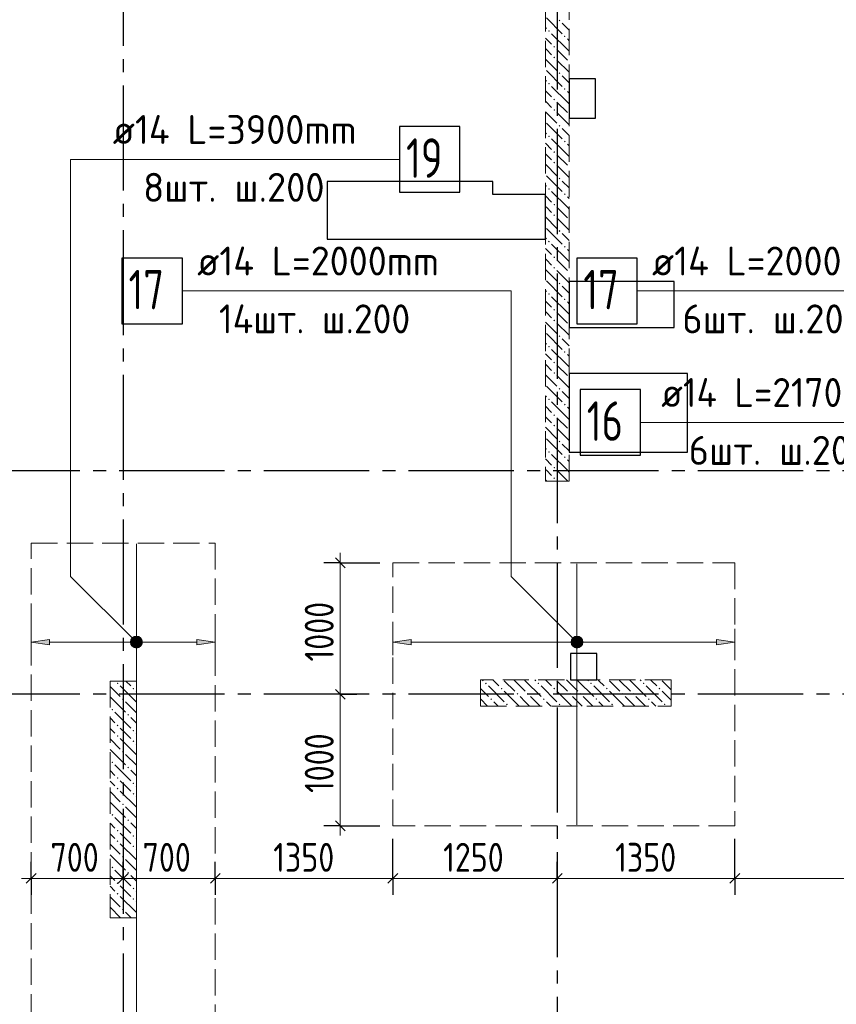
# Model space of a CAD drawing. Header units: millimetres. Extents: x 0 to 61017, y 0 to 42000.
# Tile 16 of 24: x 30752 to 36962, y 24742 to 32230. Entities that reach past the tile are written whole.
import ezdxf

# ---------------------------------------------------------------- set-up
doc = ezdxf.new("R2010")
doc.units = ezdxf.units.MM
doc.linetypes.add('______2', pattern=[270, 200, -70])
doc.linetypes.add('______5', pattern=[1100, 800, -100, 100, -100])
for name, color, linetype, lineweight in [('Standard', 7, 'Continuous', 25), ('ДОП Верх по У', 7, 'Continuous', 25), ('ЖБ Пилон', 180, 'Continuous', 25), ('Оси', 40, '______5', 18), ('Позиционная метка номер позиции', 7, 'Continuous', 13), ('Примечания', 7, 'Continuous', 25)]:
    doc.layers.add(name, color=color, linetype=linetype, lineweight=lineweight)
doc.layers.add('ЖБ Перекрытие верхний уровень', color=7, linetype='Continuous', lineweight=25, true_color=0xe0e0ff)
doc.layers.add('ЖБ Стена верхний уровень', color=7, linetype='Continuous', lineweight=25, true_color=0x006e00)
doc.styles.add('GOST 2.304-81', font='txt')
doc.styles.add('ISOCPEUR', font='txt')

msp = doc.modelspace()

# ---------------------------------------------------------------- hatches: boundary and pattern name
at = {"layer": 'ДОП Верх по У', "linetype": 'Continuous', "lineweight": 13, "transparency": 33554687}
for points in [[(30980, 27476.8), (30840, 27496.8), (30980, 27516.8)], [(33730, 27476.8), (33590, 27496.8), (33730, 27516.8)]]:
    msp.add_hatch(color=7, dxfattribs=at).paths.add_polyline_path(points, flags=16)
for points in [[(31607.7, 27478.1), (31607.7, 27515.6), (31602.5, 27496.8)], [(31607.7, 27515.6), (31621.2, 27464.6), (31621.2, 27529.1)], [(31607.7, 27515.6), (31607.7, 27478.1), (31621.2, 27464.6)], [(31621.2, 27529.1), (31640, 27459.3), (31640, 27534.3)], [(31621.2, 27529.1), (31621.2, 27464.6), (31640, 27459.3)], [(31640, 27534.3), (31640, 27459.3), (31658.7, 27464.6)], [(31640, 27534.3), (31658.7, 27464.6), (31658.7, 27529.1)], [(31658.7, 27529.1), (31658.7, 27464.6), (31672.2, 27478.1)], [(31658.7, 27529.1), (31672.2, 27478.1), (31672.2, 27515.6)], [(31672.2, 27515.6), (31672.2, 27478.1), (31677.5, 27496.8)], [(32100, 27476.8), (32240, 27496.8), (32100, 27516.8)], [(34957.7, 27478.1), (34957.7, 27515.6), (34952.5, 27496.8)], [(34957.7, 27515.6), (34971.2, 27464.6), (34971.2, 27529.1)], [(34957.7, 27515.6), (34957.7, 27478.1), (34971.2, 27464.6)], [(34971.2, 27529.1), (34990, 27459.3), (34990, 27534.3)], [(34971.2, 27529.1), (34971.2, 27464.6), (34990, 27459.3)], [(34990, 27534.3), (34990, 27459.3), (35008.7, 27464.6)], [(34990, 27534.3), (35008.7, 27464.6), (35008.7, 27529.1)], [(35008.7, 27529.1), (35008.7, 27464.6), (35022.2, 27478.1)], [(35008.7, 27529.1), (35022.2, 27478.1), (35022.2, 27515.6)], [(35022.2, 27515.6), (35022.2, 27478.1), (35027.5, 27496.8)], [(36050, 27476.8), (36190, 27496.8), (36050, 27516.8)]]:
    msp.add_hatch(color=7, dxfattribs=at).paths.add_polyline_path(points)
at = {"layer": 'ЖБ Пилон', "linetype": 'Continuous', "lineweight": 18, "transparency": 33554687}
for points in [[(31490.5, 27183.1), (31496.9, 27189.6), (31503.4, 27183.1), (31496.9, 27176.6)], [(34290.5, 27183.1), (34296.9, 27189.6), (34303.4, 27183.1), (34296.9, 27176.6)], [(34690.5, 27183.1), (34696.9, 27189.6), (34703.4, 27183.1), (34696.9, 27176.6)], [(35090.5, 27183.1), (35096.9, 27189.6), (35103.4, 27183.1), (35096.9, 27176.6)], [(35490.5, 27183.1), (35496.9, 27189.6), (35503.4, 27183.1), (35496.9, 27176.6)], [(31610.4, 27143.1), (31616.9, 27149.6), (31623.4, 27143.1), (31616.9, 27136.6)], [(34410.4, 27143.1), (34416.9, 27149.6), (34423.4, 27143.1), (34416.9, 27136.6)], [(34530.5, 27103.1), (34537, 27109.6), (34543.5, 27103.1), (34537, 27096.6)], [(34610.4, 27103.1), (34616.9, 27109.6), (34623.4, 27103.1), (34616.9, 27096.6)], [(34810.4, 27143.1), (34816.9, 27149.6), (34823.4, 27143.1), (34816.9, 27136.6)], [(34930.5, 27103.1), (34937, 27109.6), (34943.5, 27103.1), (34937, 27096.6)], [(35010.4, 27103.1), (35016.9, 27109.6), (35023.4, 27103.1), (35016.9, 27096.6)], [(35210.4, 27143.1), (35216.9, 27149.6), (35223.4, 27143.1), (35216.9, 27136.6)], [(35330.5, 27103.1), (35337, 27109.6), (35343.5, 27103.1), (35337, 27096.6)], [(35410.4, 27103.1), (35416.9, 27109.6), (35423.4, 27103.1), (35416.9, 27096.6)], [(35610.4, 27143.1), (35616.9, 27149.6), (35623.4, 27143.1), (35616.9, 27136.6)], [(31530.5, 27063.1), (31537, 27069.6), (31543.5, 27063.1), (31537, 27056.6)], [(34330.5, 27063.1), (34337, 27069.6), (34343.5, 27063.1), (34337, 27056.6)], [(34450.5, 27023.1), (34457, 27029.6), (34463.5, 27023.1), (34457, 27016.6)], [(34730.5, 27063.1), (34737, 27069.6), (34743.5, 27063.1), (34737, 27056.6)], [(34850.5, 27023.1), (34857, 27029.6), (34863.5, 27023.1), (34857, 27016.6)], [(35130.5, 27063.1), (35137, 27069.6), (35143.5, 27063.1), (35137, 27056.6)], [(35250.5, 27023.1), (35257, 27029.6), (35263.5, 27023.1), (35257, 27016.6)], [(35530.5, 27063.1), (35537, 27069.6), (35543.5, 27063.1), (35537, 27056.6)], [(35650.5, 27023.1), (35657, 27029.6), (35663.5, 27023.1), (35657, 27016.6)], [(31450.5, 26983.1), (31457, 26989.6), (31463.5, 26983.1), (31457, 26976.6)], [(31570.5, 26943.1), (31577, 26949.6), (31583.4, 26943.1), (31577, 26936.6)], [(31490.5, 26863.1), (31496.9, 26869.6), (31503.4, 26863.1), (31496.9, 26856.6)], [(31610.4, 26823.1), (31616.9, 26829.6), (31623.4, 26823.1), (31616.9, 26816.6)], [(31490.5, 26783.1), (31496.9, 26789.6), (31503.4, 26783.1), (31496.9, 26776.6)], [(31610.4, 26743.1), (31616.9, 26749.6), (31623.4, 26743.1), (31616.9, 26736.6)], [(31530.5, 26663.1), (31537, 26669.6), (31543.5, 26663.1), (31537, 26656.6)], [(31450.5, 26583.1), (31457, 26589.6), (31463.5, 26583.1), (31457, 26576.6)], [(31570.5, 26543.1), (31577, 26549.6), (31583.4, 26543.1), (31577, 26536.6)], [(31490.5, 26463.1), (31496.9, 26469.6), (31503.4, 26463.1), (31496.9, 26456.6)], [(31490.5, 26383.1), (31496.9, 26389.6), (31503.4, 26383.1), (31496.9, 26376.6)], [(31610.4, 26423.1), (31616.9, 26429.6), (31623.4, 26423.1), (31616.9, 26416.6)], [(31610.4, 26343.1), (31616.9, 26349.6), (31623.4, 26343.1), (31616.9, 26336.6)], [(31530.5, 26263.1), (31537, 26269.6), (31543.5, 26263.1), (31537, 26256.6)], [(31450.5, 26183.1), (31457, 26189.6), (31463.5, 26183.1), (31457, 26176.6)], [(31570.5, 26143.1), (31577, 26149.6), (31583.4, 26143.1), (31577, 26136.6)], [(31490.5, 26063.1), (31496.9, 26069.6), (31503.4, 26063.1), (31496.9, 26056.6)], [(31490.5, 25983.1), (31496.9, 25989.6), (31503.4, 25983.1), (31496.9, 25976.6)], [(31610.4, 26023.1), (31616.9, 26029.6), (31623.4, 26023.1), (31616.9, 26016.6)], [(31610.4, 25943.1), (31616.9, 25949.6), (31623.4, 25943.1), (31616.9, 25936.6)], [(31530.5, 25863.1), (31537, 25869.6), (31543.5, 25863.1), (31537, 25856.6)], [(31450.5, 25783.1), (31457, 25789.6), (31463.5, 25783.1), (31457, 25776.6)], [(31570.5, 25743.1), (31577, 25749.6), (31583.4, 25743.1), (31577, 25736.6)], [(31490.5, 25663.1), (31496.9, 25669.6), (31503.4, 25663.1), (31496.9, 25656.6)], [(31610.4, 25623.1), (31616.9, 25629.6), (31623.4, 25623.1), (31616.9, 25616.6)], [(31490.5, 25583.1), (31496.9, 25589.6), (31503.4, 25583.1), (31496.9, 25576.6)], [(31610.4, 25543.1), (31616.9, 25549.6), (31623.4, 25543.1), (31616.9, 25536.6)], [(31530.5, 25463.1), (31537, 25469.6), (31543.5, 25463.1), (31537, 25456.6)]]:
    msp.add_hatch(color=7, dxfattribs=at).paths.add_polyline_path(points, flags=16)
at = {"layer": 'ЖБ Стена верхний уровень', "linetype": 'Continuous', "lineweight": 18, "transparency": 33554687}
for points in [[(34850.5, 32223.1), (34857, 32229.6), (34863.5, 32223.1), (34857, 32216.6)], [(34770.5, 32143.1), (34777, 32149.6), (34783.4, 32143.1), (34777, 32136.6)], [(34890.5, 32103.1), (34896.9, 32109.6), (34903.4, 32103.1), (34896.9, 32096.6)], [(34810.4, 32023.1), (34816.9, 32029.6), (34823.4, 32023.1), (34816.9, 32016.6)], [(34810.4, 31943.1), (34816.9, 31949.6), (34823.4, 31943.1), (34816.9, 31936.6)], [(34850.5, 31823.1), (34857, 31829.6), (34863.5, 31823.1), (34857, 31816.6)], [(34770.5, 31743.1), (34777, 31749.6), (34783.4, 31743.1), (34777, 31736.6)], [(34890.5, 31703.1), (34896.9, 31709.6), (34903.4, 31703.1), (34896.9, 31696.6)], [(34810.4, 31623.1), (34816.9, 31629.6), (34823.4, 31623.1), (34816.9, 31616.6)], [(34810.4, 31543.1), (34816.9, 31549.6), (34823.4, 31543.1), (34816.9, 31536.6)], [(34850.5, 31423.1), (34857, 31429.6), (34863.5, 31423.1), (34857, 31416.6)], [(34770.5, 31343.1), (34777, 31349.6), (34783.4, 31343.1), (34777, 31336.6)], [(34890.5, 31303.1), (34896.9, 31309.6), (34903.4, 31303.1), (34896.9, 31296.6)], [(34810.4, 31223.1), (34816.9, 31229.6), (34823.4, 31223.1), (34816.9, 31216.6)], [(34810.4, 31143.1), (34816.9, 31149.6), (34823.4, 31143.1), (34816.9, 31136.6)], [(34850.5, 31023.1), (34857, 31029.6), (34863.5, 31023.1), (34857, 31016.6)], [(34770.5, 30943.1), (34777, 30949.6), (34783.4, 30943.1), (34777, 30936.6)], [(34890.5, 30903.1), (34896.9, 30909.6), (34903.4, 30903.1), (34896.9, 30896.6)], [(34810.4, 30823.1), (34816.9, 30829.6), (34823.4, 30823.1), (34816.9, 30816.6)], [(34810.4, 30743.1), (34816.9, 30749.6), (34823.4, 30743.1), (34816.9, 30736.6)], [(34850.5, 30623.1), (34857, 30629.6), (34863.5, 30623.1), (34857, 30616.6)], [(34770.5, 30543.1), (34777, 30549.6), (34783.4, 30543.1), (34777, 30536.6)], [(34890.5, 30503.1), (34896.9, 30509.6), (34903.4, 30503.1), (34896.9, 30496.6)], [(34810.4, 30423.1), (34816.9, 30429.6), (34823.4, 30423.1), (34816.9, 30416.6)], [(34810.4, 30343.1), (34816.9, 30349.6), (34823.4, 30343.1), (34816.9, 30336.6)], [(34850.5, 30223.1), (34857, 30229.6), (34863.5, 30223.1), (34857, 30216.6)], [(34770.5, 30143.1), (34777, 30149.6), (34783.4, 30143.1), (34777, 30136.6)], [(34890.5, 30103.1), (34896.9, 30109.6), (34903.4, 30103.1), (34896.9, 30096.6)], [(34810.4, 30023.1), (34816.9, 30029.6), (34823.4, 30023.1), (34816.9, 30016.6)], [(34810.4, 29943.1), (34816.9, 29949.6), (34823.4, 29943.1), (34816.9, 29936.6)], [(34850.5, 29823.1), (34857, 29829.6), (34863.5, 29823.1), (34857, 29816.6)], [(34770.5, 29743.1), (34777, 29749.6), (34783.4, 29743.1), (34777, 29736.6)], [(34890.5, 29703.1), (34896.9, 29709.6), (34903.4, 29703.1), (34896.9, 29696.6)], [(34810.4, 29623.1), (34816.9, 29629.6), (34823.4, 29623.1), (34816.9, 29616.6)], [(34810.4, 29543.1), (34816.9, 29549.6), (34823.4, 29543.1), (34816.9, 29536.6)], [(34850.5, 29423.1), (34857, 29429.6), (34863.5, 29423.1), (34857, 29416.6)], [(34770.5, 29343.1), (34777, 29349.6), (34783.4, 29343.1), (34777, 29336.6)], [(34890.5, 29303.1), (34896.9, 29309.6), (34903.4, 29303.1), (34896.9, 29296.6)], [(34810.4, 29223.1), (34816.9, 29229.6), (34823.4, 29223.1), (34816.9, 29216.6)], [(34810.4, 29143.1), (34816.9, 29149.6), (34823.4, 29143.1), (34816.9, 29136.6)], [(34850.5, 29023.1), (34857, 29029.6), (34863.5, 29023.1), (34857, 29016.6)], [(34770.5, 28943.1), (34777, 28949.6), (34783.4, 28943.1), (34777, 28936.6)], [(34890.5, 28903.1), (34896.9, 28909.6), (34903.4, 28903.1), (34896.9, 28896.6)], [(34810.4, 28823.1), (34816.9, 28829.6), (34823.4, 28823.1), (34816.9, 28816.6)], [(34810.4, 28743.1), (34816.9, 28749.6), (34823.4, 28743.1), (34816.9, 28736.6)]]:
    msp.add_hatch(color=7, dxfattribs=at).paths.add_polyline_path(points, flags=16)
at = {"layer": 'Позиционная метка номер позиции', "linetype": 'Continuous', "lineweight": 13, "transparency": 33554687}
for points in [[(31608.2, 27465), (31651.4, 27540.1), (31596.7, 27485.4)], [(31596.7, 27485.4), (31651.4, 27540.1), (31628.5, 27540.1)], [(31596.7, 27485.4), (31628.5, 27540.1), (31596.7, 27508.3)], [(31596.7, 27508.3), (31628.5, 27540.1), (31608.2, 27528.6)], [(31608.2, 27465), (31671.8, 27528.6), (31651.4, 27540.1)], [(31628.5, 27453.6), (31671.8, 27528.6), (31608.2, 27465)], [(31628.5, 27453.6), (31683.3, 27508.3), (31671.8, 27528.6)], [(31651.4, 27453.6), (31683.3, 27508.3), (31628.5, 27453.6)], [(31651.4, 27453.6), (31683.3, 27485.4), (31683.3, 27508.3)], [(31683.3, 27485.4), (31651.4, 27453.6), (31671.8, 27465)], [(34958.2, 27465), (35001.5, 27540.1), (34946.7, 27485.4)], [(34946.7, 27485.4), (35001.5, 27540.1), (34978.5, 27540.1)], [(34946.7, 27485.4), (34978.5, 27540.1), (34946.7, 27508.3)], [(34946.7, 27508.3), (34978.5, 27540.1), (34958.2, 27528.6)], [(34958.2, 27465), (35021.8, 27528.6), (35001.5, 27540.1)], [(34978.5, 27453.6), (35021.8, 27528.6), (34958.2, 27465)], [(34978.5, 27453.6), (35033.3, 27508.3), (35021.8, 27528.6)], [(35001.5, 27453.6), (35033.3, 27508.3), (34978.5, 27453.6)], [(35001.5, 27453.6), (35033.3, 27485.4), (35033.3, 27508.3)], [(35033.3, 27485.4), (35001.5, 27453.6), (35021.8, 27465)]]:
    msp.add_hatch(color=7, dxfattribs=at).paths.add_polyline_path(points)

# ---------------------------------------------------------------- linework, layer by layer
at = {"layer": 'Standard', "color": 7, "linetype": 'Continuous', "lineweight": 25, "transparency": 33554687}
for p, q in [((34930, 31780), (34930, 31480)), ((35130, 31780), (34930, 31780)), ((35130, 31480), (35130, 31780)), ((34930, 31480), (35130, 31480)), ((33090, 31000), (33090, 30560)), ((34350, 31000), (33090, 31000)), ((34350, 30900), (34350, 31000)), ((34750, 30900), (34350, 30900)), ((34750, 30560), (34750, 30900)), ((33090, 30560), (34750, 30560)), ((34930, 30240), (34930, 29890)), ((35730, 30240), (34930, 30240)), ((35730, 29890), (35730, 30240)), ((34930, 29890), (35730, 29890)), ((34930, 29540), (34930, 28940)), ((35830, 29540), (34930, 29540)), ((35830, 28940), (35830, 29540)), ((34930, 28940), (35830, 28940)), ((33152.5, 28137.5), (33227.5, 28062.5)), ((34940, 27410), (34940, 27210)), ((35140, 27410), (34940, 27410)), ((35140, 27210), (35140, 27410)), ((34940, 27210), (35140, 27210)), ((33152.5, 27137.5), (33227.5, 27062.5)), ((33152.5, 26137.5), (33227.5, 26062.5)), ((30877.5, 25737.5), (30802.5, 25662.5)), ((31577.5, 25737.5), (31502.5, 25662.5)), ((32277.5, 25737.5), (32202.5, 25662.5)), ((33627.5, 25737.5), (33552.5, 25662.5)), ((34877.5, 25737.5), (34802.5, 25662.5)), ((36227.5, 25737.5), (36152.5, 25662.5))]:
    msp.add_line(p, q, dxfattribs=at)
at = {"layer": 'Standard', "color": 7, "linetype": 'Continuous', "lineweight": 13, "transparency": 33554687}
for p, q in [((33190, 28100), (33190, 28175)), ((33190, 27100), (33190, 26100)), ((33190, 26100), (33190, 26025)), ((30840, 25700), (30765, 25700)), ((31540, 25700), (30840, 25700)), ((32240, 25700), (31540, 25700)), ((33590, 25700), (32240, 25700)), ((34840, 25700), (33590, 25700)), ((36190, 25700), (34840, 25700)), ((38260, 25700), (36190, 25700))]:
    msp.add_line(p, q, dxfattribs=at)
at = {"layer": 'Standard', "color": 251, "linetype": 'Continuous', "lineweight": -3, "true_color": 0x656565, "transparency": 33554687}
for p, q in [((33190, 28100), (33065, 28100)), ((33190, 28100), (33315, 28100)), ((33190, 28100), (33490, 28100)), ((33190, 27100), (33065, 27100)), ((33190, 27100), (33315, 27100)), ((33190, 27100), (33190, 27100)), ((33190, 26100), (33065, 26100)), ((33190, 26100), (33315, 26100)), ((33190, 26100), (33490, 26100)), ((30840, 25700), (30840, 25825)), ((31540, 25700), (31540, 25825)), ((32240, 25700), (32240, 25825)), ((33590, 25700), (33590, 25825)), ((34840, 25700), (34840, 25825)), ((36190, 25700), (36190, 25825)), ((30840, 25700), (30840, 25575)), ((30840, 25700), (30840, 25700)), ((31540, 25700), (31540, 25575)), ((31540, 25700), (31540, 25700)), ((32240, 25700), (32240, 25575)), ((32240, 25700), (32240, 25700)), ((33590, 25700), (33590, 25575)), ((34840, 25700), (34840, 25575)), ((34840, 25700), (34840, 25700)), ((36190, 25700), (36190, 25575))]:
    msp.add_line(p, q, dxfattribs=at)
at = {"layer": 'Standard', "color": 7, "linetype": 'Continuous', "lineweight": 13, "transparency": 33554687}
msp.add_lwpolyline([(33190, 28100), (33190, 27261.7), (33190, 27261.7), (33190, 27100)], dxfattribs=at)
at = {"layer": 'Standard', "color": 251, "linetype": 'Continuous', "lineweight": -3, "true_color": 0x656565, "transparency": 33554687}
for points in [[(33590, 25700), (33590, 25717), (33590, 25717), (33590, 25717), (33590, 25717), (33590, 25717), (33590, 25717), (33590, 26000)], [(36190, 25700), (36190, 25717), (36190, 25717), (36190, 25717), (36190, 25717), (36190, 25717), (36190, 25717), (36190, 25717), (36190, 25717), (36190, 25717), (36190, 25717), (36190, 26000)]]:
    msp.add_lwpolyline(points, dxfattribs=at)
at = {"layer": 'ДОП Верх по У', "color": 7, "linetype": 'Continuous', "lineweight": 13, "transparency": 33554687}
for p, q in [((31440, 31167.5), (33548, 31167.5)), ((32082, 30167.5), (34190, 30167.5)), ((35540, 30167.5), (37648, 30167.5)), ((35610.1, 29167.5), (37674.1, 29167.5))]:
    msp.add_line(p, q, dxfattribs=at)
at = {"layer": 'ДОП Верх по У', "color": 7, "linetype": 'Continuous', "lineweight": 18, "transparency": 33554687}
for p, q in [((31640, 28243), (31640, 24357)), ((34990, 28093), (34990, 26107))]:
    msp.add_line(p, q, dxfattribs=at)
at = {"layer": 'ДОП Верх по У', "color": 251, "linetype": 'Continuous', "lineweight": 13, "true_color": 0x494949, "transparency": 33554687}
for p, q in [((30840, 27496.8), (30840, 27596.8)), ((32240, 27496.8), (32240, 27596.8)), ((33590, 27496.8), (33590, 27596.8)), ((36190, 27496.8), (36190, 27596.8)), ((30840, 27496.8), (30980, 27516.8)), ((30980, 27476.8), (30840, 27496.8)), ((30840, 27496.8), (30840, 27396.8)), ((30840, 27496.8), (30840, 27496.8)), ((30980, 27516.8), (30980, 27476.8)), ((30980, 27496.8), (31610, 27496.8)), ((31640, 27534.3), (31640, 27534.3)), ((31670, 27496.8), (32100, 27496.8)), ((32240, 27496.8), (32100, 27516.8)), ((32100, 27516.8), (32100, 27476.8)), ((32100, 27476.8), (32240, 27496.8)), ((32240, 27496.8), (32240, 27396.8)), ((32240, 27496.8), (32240, 27496.8)), ((33590, 27496.8), (33730, 27516.8)), ((33730, 27476.8), (33590, 27496.8)), ((33590, 27496.8), (33590, 27396.8)), ((33590, 27496.8), (33590, 27496.8)), ((33730, 27516.8), (33730, 27476.8)), ((33730, 27496.8), (34960, 27496.8)), ((34990, 27534.3), (34990, 27534.3)), ((35020, 27496.8), (36050, 27496.8)), ((36190, 27496.8), (36050, 27516.8)), ((36050, 27516.8), (36050, 27476.8)), ((36050, 27476.8), (36190, 27496.8)), ((36190, 27496.8), (36190, 27396.8)), ((36190, 27496.8), (36190, 27496.8)), ((31640, 27459.3), (31640, 27459.3)), ((34990, 27459.3), (34990, 27459.3))]:
    msp.add_line(p, q, dxfattribs=at)
at = {"layer": 'ДОП Верх по У', "color": 7, "linetype": 'Continuous', "lineweight": 25, "transparency": 33554687}
for points in [[(33640, 30917.5), (34100, 30917.5), (34100, 31417.5), (33640, 31417.5), (33640, 30917.5)], [(31530, 29917.5), (31990, 29917.5), (31990, 30417.5), (31530, 30417.5), (31530, 29917.5)], [(34988, 29917.5), (35448, 29917.5), (35448, 30417.5), (34988, 30417.5), (34988, 29917.5)], [(35014.1, 28917.5), (35474.1, 28917.5), (35474.1, 29417.5), (35014.1, 29417.5), (35014.1, 28917.5)]]:
    msp.add_lwpolyline(points, dxfattribs=at)
at = {"layer": 'ДОП Верх по У', "color": 251, "linetype": 'Continuous', "lineweight": 13, "true_color": 0x494949, "transparency": 33554687}
for centre in [(31640, 27496.8), (34990, 27496.8)]:
    msp.add_circle(centre, 37.5, dxfattribs=at)
at = {"layer": 'ЖБ Перекрытие верхний уровень', "color": 7, "linetype": 'Continuous', "lineweight": 18, "transparency": 33554687}
for p, q in [((35130, 31780), (34930, 31780)), ((34930, 31780), (34930, 31480)), ((35130, 31480), (35130, 31780)), ((34930, 31480), (35130, 31480)), ((34350, 31000), (33090, 31000)), ((33090, 31000), (33090, 30560)), ((34350, 30900), (34350, 31000)), ((34750, 30900), (34350, 30900)), ((34750, 30560), (34750, 30900)), ((33090, 30560), (34350, 30560)), ((34350, 30560), (34750, 30560)), ((35730, 30240), (34930, 30240)), ((34930, 30240), (34930, 29890)), ((35730, 29890), (35730, 30240)), ((34930, 29890), (35730, 29890)), ((35830, 29540), (34930, 29540)), ((34930, 29540), (34930, 28940)), ((35830, 28940), (35830, 29540)), ((34930, 28940), (35830, 28940)), ((35140, 27410), (34940, 27410)), ((34940, 27410), (34940, 27210)), ((35140, 27210), (35140, 27410)), ((34940, 27210), (35140, 27210))]:
    msp.add_line(p, q, dxfattribs=at)
at = {"layer": 'ЖБ Пилон', "color": 253, "linetype": '______2', "lineweight": 13, "true_color": 0xa0a0a0, "transparency": 33554687}
for p, q in [((31440, 27200), (31440, 25400)), ((31640, 27200), (31440, 27200)), ((31640, 25400), (31640, 27200)), ((35705, 27210), (34255, 27210)), ((34255, 27210), (34255, 27010)), ((35705, 27010), (35705, 27210)), ((34255, 27010), (35705, 27010)), ((31440, 25400), (31640, 25400))]:
    msp.add_line(p, q, dxfattribs=at)
at = {"layer": 'ЖБ Пилон', "color": 9, "linetype": 'Continuous', "lineweight": 18, "true_color": 0xc7c7c7, "transparency": 33554687}
for p, q in [((31596.9, 27163.1), (31560.1, 27200)), ((34270.1, 27210), (34277, 27203.1)), ((34357, 27203.1), (34350.1, 27210)), ((34396.9, 27163.1), (34357, 27203.1)), ((34437, 27203.1), (34516.9, 27123.1)), ((34516.9, 27203.1), (34510.1, 27210)), ((34516.9, 27203.1), (34596.9, 27123.1)), ((34590.1, 27210), (34596.9, 27203.1)), ((34596.9, 27203.1), (34716.9, 27083.1)), ((34670.1, 27210), (34677, 27203.1)), ((34757, 27203.1), (34750.1, 27210)), ((34796.9, 27163.1), (34757, 27203.1)), ((34837, 27203.1), (34916.9, 27123.1)), ((34916.9, 27203.1), (34910.1, 27210)), ((34916.9, 27203.1), (34996.9, 27123.1)), ((34990.1, 27210), (34996.9, 27203.1)), ((34996.9, 27203.1), (35116.9, 27083.1)), ((35070.1, 27210), (35077, 27203.1)), ((35157, 27203.1), (35150.1, 27210)), ((35196.9, 27163.1), (35157, 27203.1)), ((35237, 27203.1), (35316.9, 27123.1)), ((35316.9, 27203.1), (35310.1, 27210)), ((35316.9, 27203.1), (35396.9, 27123.1)), ((35390.1, 27210), (35396.9, 27203.1)), ((35396.9, 27203.1), (35516.9, 27083.1)), ((35470.1, 27210), (35477, 27203.1)), ((35557, 27203.1), (35550.1, 27210)), ((35596.9, 27163.1), (35557, 27203.1)), ((35637, 27203.1), (35705, 27135.1)), ((31440, 27160.1), (31516.9, 27083.1)), ((31516.9, 27163.1), (31637, 27043.1)), ((31637, 27123.1), (31640, 27120.1)), ((34255, 27145.1), (34316.9, 27083.1)), ((34316.9, 27163.1), (34437, 27043.1)), ((34437, 27123.1), (34550.1, 27010)), ((34716.9, 27163.1), (34837, 27043.1)), ((34837, 27123.1), (34950.1, 27010)), ((35116.9, 27163.1), (35237, 27043.1)), ((35237, 27123.1), (35350.1, 27010)), ((35516.9, 27163.1), (35637, 27043.1)), ((35637, 27123.1), (35705, 27055.1)), ((31440, 27080.1), (31557, 26963.1)), ((31557, 27043.1), (31640, 26960.1)), ((34255, 27065.1), (34310.1, 27010)), ((34357, 27043.1), (34390.1, 27010)), ((34596.9, 27043.1), (34557, 27083.1)), ((34630.1, 27010), (34596.9, 27043.1)), ((34637, 27083.1), (34710.1, 27010)), ((34757, 27043.1), (34790.1, 27010)), ((34996.9, 27043.1), (34957, 27083.1)), ((35030.1, 27010), (34996.9, 27043.1)), ((35037, 27083.1), (35110.1, 27010)), ((35157, 27043.1), (35190.1, 27010)), ((35396.9, 27043.1), (35357, 27083.1)), ((35430.1, 27010), (35396.9, 27043.1)), ((35437, 27083.1), (35510.1, 27010)), ((35557, 27043.1), (35590.1, 27010)), ((31477, 26963.1), (31596.9, 26843.1)), ((31440, 26920.1), (31477, 26883.1)), ((31640, 26880.1), (31596.9, 26923.1)), ((31440, 26840.1), (31477, 26803.1)), ((31557, 26803.1), (31516.9, 26843.1)), ((31440, 26760.1), (31516.9, 26683.1)), ((31516.9, 26763.1), (31637, 26643.1)), ((31596.9, 26763.1), (31557, 26803.1)), ((31637, 26803.1), (31640, 26800.1)), ((31440, 26680.1), (31557, 26563.1)), ((31637, 26723.1), (31640, 26720.1)), ((31557, 26643.1), (31640, 26560.1)), ((31440, 26520.1), (31477, 26483.1)), ((31477, 26563.1), (31596.9, 26443.1)), ((31640, 26480.1), (31596.9, 26523.1)), ((31440, 26440.1), (31477, 26403.1)), ((31557, 26403.1), (31516.9, 26443.1)), ((31440, 26360.1), (31516.9, 26283.1)), ((31516.9, 26363.1), (31637, 26243.1)), ((31596.9, 26363.1), (31557, 26403.1)), ((31637, 26403.1), (31640, 26400.1)), ((31637, 26323.1), (31640, 26320.1)), ((31440, 26280.1), (31557, 26163.1)), ((31557, 26243.1), (31640, 26160.1)), ((31477, 26163.1), (31596.9, 26043.1)), ((31440, 26120.1), (31477, 26083.1)), ((31640, 26080.1), (31596.9, 26123.1)), ((31440, 26040.1), (31477, 26003.1)), ((31557, 26003.1), (31516.9, 26043.1)), ((31596.9, 25963.1), (31557, 26003.1)), ((31637, 26003.1), (31640, 26000.1)), ((31440, 25960.1), (31516.9, 25883.1)), ((31516.9, 25963.1), (31637, 25843.1)), ((31637, 25923.1), (31640, 25920.1)), ((31440, 25880.1), (31557, 25763.1)), ((31557, 25843.1), (31640, 25760.1)), ((31477, 25763.1), (31596.9, 25643.1)), ((31440, 25720.1), (31477, 25683.1)), ((31640, 25680.1), (31596.9, 25723.1)), ((31440, 25640.1), (31477, 25603.1)), ((31557, 25603.1), (31516.9, 25643.1)), ((31440, 25560.1), (31516.9, 25483.1)), ((31516.9, 25563.1), (31637, 25443.1)), ((31596.9, 25563.1), (31557, 25603.1)), ((31637, 25603.1), (31640, 25600.1)), ((31440, 25480.1), (31520.1, 25400)), ((31637, 25523.1), (31640, 25520.1)), ((31557, 25443.1), (31600.1, 25400))]:
    msp.add_line(p, q, dxfattribs=at)
at = {"layer": 'ЖБ Стена верхний уровень', "color": 251, "linetype": '______2', "lineweight": 13, "true_color": 0x656565, "transparency": 33554687}
for p, q in [((34750, 34500), (34750, 28720)), ((34930, 28720), (34930, 34500)), ((34750, 28720), (34930, 28720))]:
    msp.add_line(p, q, dxfattribs=at)
at = {"layer": 'ЖБ Стена верхний уровень', "color": 9, "linetype": 'Continuous', "lineweight": 18, "true_color": 0xc7c7c7, "transparency": 33554687}
for p, q in [((34757, 32243.1), (34877, 32123.1)), ((34930, 32150.1), (34877, 32203.1)), ((34750, 32170.1), (34757, 32163.1)), ((34916.9, 32003.1), (34796.9, 32123.1)), ((34750, 32090.1), (34796.9, 32043.1)), ((34916.9, 32083.1), (34930, 32070.1)), ((34757, 32003.1), (34750, 32010.1)), ((34796.9, 31963.1), (34757, 32003.1)), ((34837, 32003.1), (34916.9, 31923.1)), ((34916.9, 32003.1), (34930, 31990.1)), ((34750, 31930.1), (34837, 31843.1)), ((34837, 31923.1), (34930, 31830.1)), ((34757, 31843.1), (34877, 31723.1)), ((34750, 31770.1), (34757, 31763.1)), ((34930, 31750.1), (34877, 31803.1)), ((34750, 31690.1), (34796.9, 31643.1)), ((34916.9, 31603.1), (34796.9, 31723.1)), ((34916.9, 31683.1), (34930, 31670.1)), ((34757, 31603.1), (34750, 31610.1)), ((34796.9, 31563.1), (34757, 31603.1)), ((34837, 31603.1), (34916.9, 31523.1)), ((34916.9, 31603.1), (34930, 31590.1)), ((34750, 31530.1), (34837, 31443.1)), ((34837, 31523.1), (34930, 31430.1)), ((34757, 31443.1), (34877, 31323.1)), ((34930, 31350.1), (34877, 31403.1)), ((34750, 31370.1), (34757, 31363.1)), ((34916.9, 31203.1), (34796.9, 31323.1)), ((34750, 31290.1), (34796.9, 31243.1)), ((34916.9, 31283.1), (34930, 31270.1)), ((34757, 31203.1), (34750, 31210.1)), ((34796.9, 31163.1), (34757, 31203.1)), ((34837, 31203.1), (34916.9, 31123.1)), ((34916.9, 31203.1), (34930, 31190.1)), ((34750, 31130.1), (34837, 31043.1)), ((34837, 31123.1), (34930, 31030.1)), ((34757, 31043.1), (34877, 30923.1)), ((34930, 30950.1), (34877, 31003.1)), ((34750, 30970.1), (34757, 30963.1)), ((34916.9, 30803.1), (34796.9, 30923.1)), ((34750, 30890.1), (34796.9, 30843.1)), ((34916.9, 30883.1), (34930, 30870.1)), ((34757, 30803.1), (34750, 30810.1)), ((34796.9, 30763.1), (34757, 30803.1)), ((34837, 30803.1), (34916.9, 30723.1)), ((34916.9, 30803.1), (34930, 30790.1)), ((34750, 30730.1), (34837, 30643.1)), ((34837, 30723.1), (34930, 30630.1)), ((34757, 30643.1), (34877, 30523.1)), ((34750, 30570.1), (34757, 30563.1)), ((34930, 30550.1), (34877, 30603.1)), ((34750, 30490.1), (34796.9, 30443.1)), ((34916.9, 30403.1), (34796.9, 30523.1)), ((34916.9, 30483.1), (34930, 30470.1)), ((34757, 30403.1), (34750, 30410.1)), ((34796.9, 30363.1), (34757, 30403.1)), ((34837, 30403.1), (34916.9, 30323.1)), ((34916.9, 30403.1), (34930, 30390.1)), ((34750, 30330.1), (34837, 30243.1)), ((34837, 30323.1), (34930, 30230.1)), ((34757, 30243.1), (34877, 30123.1)), ((34930, 30150.1), (34877, 30203.1)), ((34750, 30170.1), (34757, 30163.1)), ((34916.9, 30003.1), (34796.9, 30123.1)), ((34750, 30090.1), (34796.9, 30043.1)), ((34916.9, 30083.1), (34930, 30070.1)), ((34757, 30003.1), (34750, 30010.1)), ((34796.9, 29963.1), (34757, 30003.1)), ((34837, 30003.1), (34916.9, 29923.1)), ((34916.9, 30003.1), (34930, 29990.1)), ((34750, 29930.1), (34837, 29843.1)), ((34837, 29923.1), (34930, 29830.1)), ((34757, 29843.1), (34877, 29723.1)), ((34930, 29750.1), (34877, 29803.1)), ((34750, 29770.1), (34757, 29763.1)), ((34750, 29690.1), (34796.9, 29643.1)), ((34916.9, 29603.1), (34796.9, 29723.1)), ((34916.9, 29683.1), (34930, 29670.1)), ((34757, 29603.1), (34750, 29610.1)), ((34796.9, 29563.1), (34757, 29603.1)), ((34837, 29603.1), (34916.9, 29523.1)), ((34916.9, 29603.1), (34930, 29590.1)), ((34750, 29530.1), (34837, 29443.1)), ((34837, 29523.1), (34930, 29430.1)), ((34757, 29443.1), (34877, 29323.1)), ((34750, 29370.1), (34757, 29363.1)), ((34930, 29350.1), (34877, 29403.1)), ((34750, 29290.1), (34796.9, 29243.1)), ((34916.9, 29203.1), (34796.9, 29323.1)), ((34916.9, 29283.1), (34930, 29270.1)), ((34757, 29203.1), (34750, 29210.1)), ((34796.9, 29163.1), (34757, 29203.1)), ((34837, 29203.1), (34916.9, 29123.1)), ((34916.9, 29203.1), (34930, 29190.1)), ((34750, 29130.1), (34837, 29043.1)), ((34837, 29123.1), (34930, 29030.1)), ((34757, 29043.1), (34877, 28923.1)), ((34930, 28950.1), (34877, 29003.1)), ((34750, 28970.1), (34757, 28963.1)), ((34916.9, 28803.1), (34796.9, 28923.1)), ((34750, 28890.1), (34796.9, 28843.1)), ((34916.9, 28883.1), (34930, 28870.1)), ((34757, 28803.1), (34750, 28810.1)), ((34796.9, 28763.1), (34757, 28803.1)), ((34837, 28803.1), (34916.9, 28723.1)), ((34916.9, 28803.1), (34930, 28790.1)), ((34750, 28730.1), (34760.1, 28720)), ((34837, 28723.1), (34840.1, 28720))]:
    msp.add_line(p, q, dxfattribs=at)
at = {"layer": 'Оси', "color": 8, "linetype": '______5', "lineweight": -3, "transparency": 33554687}
for p, q in [((34840, 38000), (34840, 15970)), ((31540, 35030), (31540, 15970)), ((49910, 28800), (3600, 28800)), ((49910, 27100), (3600, 27100))]:
    msp.add_line(p, q, dxfattribs=at)
at = {"layer": 'Позиционная метка номер позиции', "color": 7, "linetype": 'Continuous', "lineweight": 13, "transparency": 33554687}
for p, q in [((31608.2, 27528.6), (31608.2, 27528.6)), ((31671.8, 27528.6), (31671.8, 27528.6)), ((34958.2, 27528.6), (34958.2, 27528.6)), ((35021.8, 27528.6), (35021.8, 27528.6)), ((31608.2, 27465), (31608.2, 27465)), ((31671.8, 27465), (31671.8, 27465)), ((34958.2, 27465), (34958.2, 27465)), ((35021.8, 27465), (35021.8, 27465))]:
    msp.add_line(p, q, dxfattribs=at)
for points in [[(31640, 27496.8), (31140, 27996.8), (31140, 31167.5), (33640, 31167.5)], [(34990, 27496.8), (34490, 27996.8), (34490, 30167.5), (31990, 30167.5)], [(38860, 27496.8), (38478.2, 27878.7), (38478.2, 30167.5), (35448, 30167.5)], [(38660, 25150), (37974.1, 25835.9), (37974.1, 29167.5), (35474.1, 29167.5)]]:
    msp.add_lwpolyline(points, dxfattribs=at)
for centre in [(31640, 27496.8), (34990, 27496.8)]:
    msp.add_circle(centre, 45, dxfattribs=at)
at = {"layer": 'Примечания', "color": 7, "linetype": '______2', "lineweight": 18, "transparency": 33554687}
for p, q in [((30840, 28250), (32240, 28250)), ((30840, 24350), (30840, 28250)), ((32240, 28250), (32240, 24350)), ((33590, 28100), (36190, 28100)), ((33590, 26100), (33590, 28100)), ((36190, 28100), (36190, 26100)), ((36190, 26100), (33590, 26100))]:
    msp.add_line(p, q, dxfattribs=at)

# ---------------------------------------------------------------- texts
at = {"layer": 'Standard', "color": 7, "linetype": 'Continuous', "lineweight": 25, "transparency": 33554687, "char_height": 220, "width": 625.735, "attachment_point": 7, "rotation": 90, "style": 'GOST 2.304-81'}
for insert in [(33140, 27349.8), (33140, 26349.8)]:
    msp.add_mtext('1000', dxfattribs=dict(at, insert=insert))
at = {"layer": 'Standard', "color": 7, "linetype": 'Continuous', "lineweight": 25, "transparency": 33554687, "char_height": 220, "attachment_point": 7, "style": 'GOST 2.304-81'}
for s, insert, width in [('700', (30986.7, 25750), 531.973), ('700', (31686.7, 25750), 531.973), ('1350', (32680.4, 25750), 594.589), ('1250', (33972.6, 25750), 610.159), ('1350', (35280.4, 25750), 594.589)]:
    msp.add_mtext(s, dxfattribs=dict(at, insert=insert, width=width))
at = {"layer": 'ДОП Верх по У', "color": 7, "linetype": 'Continuous', "lineweight": 13, "transparency": 33554687, "attachment_point": 7, "style": 'ISOCPEUR'}
for s, insert, char_height, width in [('\\W0.96;ø14 L=3900mm ', (31460, 31284.8), 220, 2172.611), ('\\W0.75;19', (33690, 31027.5), 300, 472.289), ('\\W0.97;8шт. ш.200 ', (31691, 30844.8), 220, 1712.324), ('\\W0.96;ø14 L=2000mm ', (32102, 30284.8), 220, 2172.618), ('\\W0.96;ø14 L=2000mm ', (35560, 30284.8), 220, 2172.611), ('\\W0.75;17', (31580, 30027.5), 300, 472.289), ('\\W0.75;17', (35038, 30027.5), 300, 472.289), ('\\W0.95;14шт. ш.200 ', (32267, 29844.8), 220, 1842), ('\\W0.97;6шт. ш.200 ', (35791, 29844.8), 220, 1712.324), ('\\W0.94;ø14 L=2170mm ', (35630.1, 29284.8), 220, 2126.488), ('\\W0.75;16', (35064.1, 29027.5), 300, 472.272), ('\\W0.97;6шт. ш.200 ', (35839.1, 28844.8), 220, 1712.324)]:
    msp.add_mtext(s, dxfattribs=dict(at, insert=insert, char_height=char_height, width=width))

doc.saveas('drawing.dxf')
